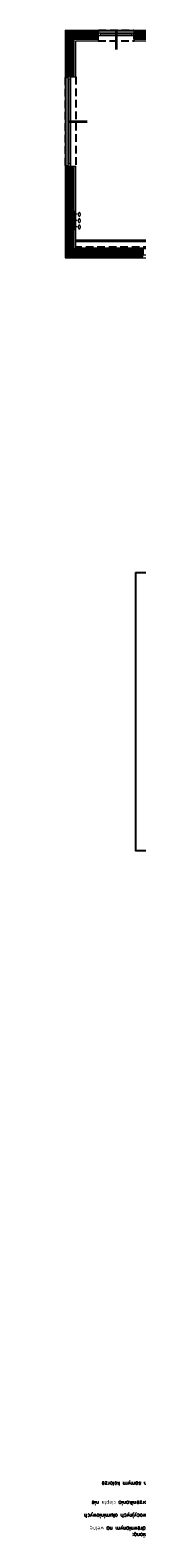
# Model space of a CAD drawing. Header units: inches. Extents: x 27484 to 71626, y -45113 to 39.
# Tile 45 of 256: x 31799 to 32114, y -28997 to -22742. Entities that reach past the tile are written whole.
import ezdxf
from ezdxf.enums import TextEntityAlignment as Align

# ---------------------------------------------------------------- set-up
doc = ezdxf.new("R2010")
doc.units = ezdxf.units.IN
doc.header["$LTSCALE"] = 50
doc.header["$MEASUREMENT"] = 0
doc.linetypes.add('DASHED2', pattern=[9.525, 6.35, -3.175])
for name, color, linetype, lineweight in [('A-PRZERYW', 7, 'DASHED2', 18), ('A-SCIANY', 5, 'Continuous', 18), ('A-SLUSARKA', 4, 'Continuous', 13), ('A-WID', 1, 'Continuous', 9), ('A-ść. istn.', 8, 'Continuous', 0), ('mat', 7, 'Continuous', 9), ('R-MET-OKN', 7, 'Continuous', 35)]:
    doc.layers.add(name, color=color, linetype=linetype, lineweight=lineweight)
for name, color, linetype in [('A-rdzenie zelbetowe', 6, 'Continuous'), ('B-IWE', 2, 'Continuous'), ('B-IWE-KAN', 7, 'Continuous'), ('OPISY', 7, 'Continuous'), ('R-MET-IWE', 2, 'Continuous'), ('rz_wentylacja', 10, 'Continuous')]:
    doc.layers.add(name, color=color, linetype=linetype)
doc.styles.get("Standard").update_dxf_attribs({"font": 'romans.shx'})
pattern_1 = [(45, (31560.1443, -34930.5661), (-0.88388348, 0.88388348), [])]

# ---------------------------------------------------------------- blocks, each defined once
blk = doc.blocks.new('IWE0W')
at = {"layer": 'B-IWE-KAN'}
blk.add_lwpolyline([(0.85, 0.85, -1), (0.15, 0.15), (0.85, 0.85, 1), (0.15, 0.15)], format="xyb", dxfattribs=at)
blk = doc.blocks.new('IWE0W011')
at = {"layer": 'B-IWE'}
blk.add_lwpolyline([(0, 0), (25, 0), (25, 25), (0, 25), (0, 0)], dxfattribs=at)
at = {"xscale": 15, "yscale": 15, "zscale": 15}
blk.add_blockref('IWE0W', (5, 5), dxfattribs=at)
at = {"layer": 'R-MET-IWE', "width": 0.75}
blk.add_attdef('NR', text='', height=9.5, dxfattribs=at).set_placement((12.5, 37), align=Align.MIDDLE)

msp = doc.modelspace()

# ---------------------------------------------------------------- hatches: boundary and pattern name
at = {"layer": 'A-ść. istn.', "ltscale": 0.1}
h = msp.add_hatch(dxfattribs=at)
h.set_pattern_fill('ANSI31', color=256, scale=10)
h.set_pattern_definition(pattern_1)
h.paths.add_polyline_path([(31957.48246, -22753.96968), (31844.98246, -22753.96968), (31844.98246, -22766.46968), (31957.48246, -22766.46968)])
h.paths.add_polyline_path([(31957.48246, -22766.46968), (31844.98246, -22766.46968), (31844.98246, -22935.96968), (31857.48246, -22935.96968), (31857.48246, -22778.96968), (31957.48246, -22778.96968)])
h.paths.add_polyline_path([(31844.98246, -22766.46968), (31832.48246, -22766.46968), (31832.48246, -22935.96968), (31844.98246, -22935.96968)])
h.paths.add_polyline_path([(31844.98246, -22753.96968), (31832.48246, -22753.96968), (31832.48246, -22766.46968), (31844.98246, -22766.46968)], flags=16)
h.paths.add_polyline_path([(31844.98246, -22741.96968), (31820.48246, -22741.96968), (31820.48246, -22766.46968), (31826.48246, -22766.46968), (31826.48246, -22747.96968), (31844.98246, -22747.96968)])
h.paths.add_polyline_path([(31959.48246, -22747.96968), (31844.98246, -22747.96968), (31844.98246, -22753.96968), (31957.48246, -22753.96968), (31959.48246, -22753.96968)])
h.paths.add_polyline_path([(31959.48246, -22741.96968), (31844.98246, -22741.96968), (31844.98246, -22747.96968), (31959.48246, -22747.96968)])
h.paths.add_polyline_path([(31844.98246, -22747.96968), (31826.48246, -22747.96968), (31826.48246, -22766.46968), (31832.48246, -22766.46968), (31832.48246, -22753.96968), (31844.98246, -22753.96968)], flags=17)
h.paths.add_polyline_path([(31826.48246, -22766.46968), (31820.48246, -22766.46968), (31820.48246, -22937.96968), (31826.48246, -22937.96968)])
h.paths.add_polyline_path([(31832.48246, -22766.46968), (31826.48246, -22766.46968), (31826.48246, -22937.96968), (31832.48246, -22937.96968), (31832.48246, -22935.96968)])
h = msp.add_hatch(dxfattribs=at)
h.set_pattern_fill('ANSI31', color=256, scale=10)
h.set_pattern_definition(pattern_1)
h.paths.add_polyline_path([(32279.48246, -22741.96968), (32105.48246, -22741.96968), (32105.48246, -22747.96968), (32279.48246, -22747.96968)])
h.paths.add_polyline_path([(32279.48246, -22747.96968), (32105.48246, -22747.96968), (32105.48246, -22753.96968), (32107.48246, -22753.96968), (32279.48246, -22753.96968)])
h.paths.add_polyline_path([(32277.48246, -22753.96968), (32142.48246, -22753.96968), (32142.48246, -22766.46968), (32277.48246, -22766.46968)])
h.paths.add_polyline_path([(32277.48246, -22766.46968), (32142.48246, -22766.46968), (32142.48246, -22778.96968), (32277.48246, -22778.96968)])
h = msp.add_hatch(dxfattribs=at)
h.set_pattern_fill('ANSI31', color=256, scale=10)
h.set_pattern_definition(pattern_1)
h.paths.add_polyline_path([(32107.48246, -22753.96968), (32142.48246, -22753.96968), (32142.48246, -22778.96968), (32107.48246, -22778.96968)])
h.paths.add_polyline_path([(32427.48246, -22753.96968), (32462.48246, -22753.96968), (32462.48246, -22778.96968), (32427.48246, -22778.96968)])
h.paths.add_polyline_path([(32747.48246, -22753.96968), (32782.48246, -22753.96968), (32782.48246, -22778.96968), (32747.48246, -22778.96968)])
h.paths.add_polyline_path([(33027.48246, -22753.96968), (33062.48246, -22753.96968), (33062.48246, -22778.96968), (33027.48246, -22778.96968)])
h.paths.add_polyline_path([(33267.48246, -22753.96968), (33302.48246, -22753.96968), (33302.48246, -22778.96968), (33267.48246, -22778.96968)])
h.paths.add_polyline_path([(33607.48246, -22753.96968), (33642.48246, -22753.96968), (33642.48246, -22778.96968), (33607.48246, -22778.96968)])
h = msp.add_hatch(dxfattribs=at)
h.set_pattern_fill('ANSI31', color=256, scale=10)
h.set_pattern_definition(pattern_1)
h.paths.add_polyline_path([(31844.98246, -23305.96968), (31820.48246, -23305.96968), (31820.48246, -23343.90114), (31844.98246, -23343.90114)])
h.paths.add_polyline_path([(31857.48246, -23305.96968), (31844.98246, -23305.96968), (31844.98246, -23343.90114), (31857.48246, -23343.90114)])
h.paths.add_polyline_path([(31857.48246, -23343.90114), (31844.98246, -23343.90114), (31844.98246, -23456.46968), (31857.48246, -23456.46968)])
h.paths.add_polyline_path([(31844.98246, -23343.90114), (31820.48246, -23343.90114), (31820.48246, -23456.46968), (31844.98246, -23456.46968)])
h.paths.add_polyline_path([(31844.98246, -23456.46968), (31820.48246, -23456.46968), (31820.48246, -23492.96968), (31844.98246, -23492.96968)])
h.paths.add_polyline_path([(31857.48246, -23456.46968), (31844.98246, -23456.46968), (31844.98246, -23492.96968), (31857.48246, -23492.96968)])
edge = h.paths.add_edge_path()
edge.add_line((31857.48246, -23492.96968), (31844.98246, -23492.96968))
edge.add_line((31844.98246, -23492.96968), (31844.98246, -23497.96968))
edge.add_arc((31844.98246, -23505.46968), 7.5, 45, 89.999999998, ccw=False)
edge.add_arc((31844.98246, -23505.46968), 7.5, -89.999999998, 45, ccw=False)
edge.add_line((31844.98246, -23512.96968), (31844.98246, -23517.96968))
edge.add_line((31844.98246, -23517.96968), (31857.48246, -23517.96968))
edge.add_line((31857.48246, -23517.96968), (31857.48246, -23492.96968))
edge = h.paths.add_edge_path()
edge.add_line((31844.98246, -23492.96968), (31820.48246, -23492.96968))
edge.add_line((31820.48246, -23492.96968), (31820.48246, -23517.96968))
edge.add_line((31820.48246, -23517.96968), (31844.98246, -23517.96968))
edge.add_line((31844.98246, -23517.96968), (31844.98246, -23512.96968))
edge.add_arc((31844.98246, -23505.46968), 7.5, 225, 270.000000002, ccw=False)
edge.add_arc((31844.98246, -23505.46968), 7.5, 89.999999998, 225, ccw=False)
edge.add_line((31844.98246, -23497.96968), (31844.98246, -23492.96968))
edge = h.paths.add_edge_path()
edge.add_line((31844.98246, -23518.96968), (31820.48246, -23518.96968))
edge.add_line((31820.48246, -23518.96968), (31820.48246, -23543.96968))
edge.add_line((31820.48246, -23543.96968), (31844.98246, -23543.96968))
edge.add_line((31844.98246, -23543.96968), (31844.98246, -23538.96968))
edge.add_arc((31844.98246, -23531.46968), 7.5, 225, 270.000000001, ccw=False)
edge.add_arc((31844.98246, -23531.46968), 7.5, 89.999999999, 225, ccw=False)
edge.add_line((31844.98246, -23523.96968), (31844.98246, -23518.96968))
edge = h.paths.add_edge_path()
edge.add_line((31857.48246, -23518.96968), (31844.98246, -23518.96968))
edge.add_line((31844.98246, -23518.96968), (31844.98246, -23523.96968))
edge.add_arc((31844.98246, -23531.46968), 7.5, 45, 89.999999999, ccw=False)
edge.add_arc((31844.98246, -23531.46968), 7.5, -89.999999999, 45, ccw=False)
edge.add_line((31844.98246, -23538.96968), (31844.98246, -23543.96968))
edge.add_line((31844.98246, -23543.96968), (31857.48246, -23543.96968))
edge.add_line((31857.48246, -23543.96968), (31857.48246, -23518.96968))
edge = h.paths.add_edge_path()
edge.add_line((31857.48246, -23544.96968), (31844.98246, -23544.96968))
edge.add_line((31844.98246, -23544.96968), (31844.98246, -23549.96968))
edge.add_arc((31844.98246, -23557.46968), 7.5, 45, 90, ccw=False)
edge.add_arc((31844.98246, -23557.46968), 7.5, -90, 45, ccw=False)
edge.add_line((31844.98246, -23564.96968), (31844.98246, -23569.96968))
edge.add_line((31844.98246, -23569.96968), (31857.48246, -23569.96968))
edge.add_line((31857.48246, -23569.96968), (31857.48246, -23544.96968))
edge = h.paths.add_edge_path()
edge.add_line((31844.98246, -23549.96968), (31844.98246, -23544.96968))
edge.add_line((31844.98246, -23544.96968), (31820.48246, -23544.96968))
edge.add_line((31820.48246, -23544.96968), (31820.48246, -23569.96968))
edge.add_line((31820.48246, -23569.96968), (31844.98246, -23569.96968))
edge.add_line((31844.98246, -23569.96968), (31844.98246, -23564.96968))
edge.add_arc((31844.98246, -23557.46968), 7.5, 225, 270, ccw=False)
edge.add_arc((31844.98246, -23557.46968), 7.5, 90, 225, ccw=False)
h = msp.add_hatch(dxfattribs=at)
h.set_pattern_fill('ANSI31', color=256, scale=10)
h.set_pattern_definition(pattern_1)
h.paths.add_polyline_path([(32107.48246, -23648.96968), (31905.94653, -23648.96968), (31905.94653, -23661.46968), (32107.48246, -23661.46968)])
h.paths.add_polyline_path([(32107.48246, -23661.46968), (31905.94653, -23661.46968), (31905.94653, -23685.96968), (32107.48246, -23685.96968)])
h.paths.add_polyline_path([(31905.94653, -23661.46968), (31844.98246, -23661.46968), (31844.98246, -23685.96968), (31905.94653, -23685.96968)])
h.paths.add_polyline_path([(31905.94653, -23648.96968), (31857.48246, -23648.96968), (31857.48246, -23569.96968), (31844.98246, -23569.96968), (31844.98246, -23661.46968), (31905.94653, -23661.46968)])
h.paths.add_polyline_path([(31844.98246, -23569.96968), (31820.48246, -23569.96968), (31820.48246, -23661.46968), (31844.98246, -23661.46968)])
h = msp.add_hatch(dxfattribs=at)
h.set_pattern_fill('ANSI31', color=256, scale=10)
h.set_pattern_definition(pattern_1)
h.paths.add_polyline_path([(31844.98246, -23661.46968), (31820.48246, -23661.46968), (31820.48246, -23685.96968), (31844.98246, -23685.96968)])
h = msp.add_hatch(dxfattribs=at)
h.set_pattern_fill('ANSI31', color=256, scale=10)
h.set_pattern_definition(pattern_1)
h.paths.add_polyline_path([(32107.48246, -23648.96968), (32142.48246, -23648.96968), (32142.48246, -23685.96968), (32107.48246, -23685.96968)])
h.paths.add_polyline_path([(32427.48246, -23648.96968), (32462.48246, -23648.96968), (32462.48246, -23673.96968), (32427.48246, -23673.96968)])
h.paths.add_polyline_path([(32747.48246, -23648.96968), (32782.48246, -23648.96968), (32782.48246, -23673.96968), (32747.48246, -23673.96968)])

# ---------------------------------------------------------------- linework, layer by layer
at = {"layer": 'A-PRZERYW', "lineweight": -3, "ltscale": 0.1}
for p, q in [((31959.48246, -22741.96968), (32105.48246, -22741.96968)), ((31957.48246, -22785.98331), (32107.48246, -22785.98331)), ((31820.48246, -22937.96968), (31820.48246, -23303.96968)), ((31864.48246, -22935.96968), (31864.48246, -23305.96968)), ((32747.48246, -23641.96968), (31864.48246, -23641.96968))]:
    msp.add_line(p, q, dxfattribs=at)
at = {"layer": 'A-rdzenie zelbetowe', "ltscale": 0.1}
for points in [[(32107.48246, -22753.96968), (32142.48246, -22753.96968), (32142.48246, -22778.96968), (32107.48246, -22778.96968)], [(32107.48246, -23648.96968), (32142.48246, -23648.96968), (32142.48246, -23673.96968), (32107.48246, -23673.96968)]]:
    msp.add_lwpolyline(points, close=True, dxfattribs=at)
at = {"layer": 'A-SCIANY', "ltscale": 3}
for p, q in [((31820.48246, -22741.96968), (31959.48246, -22741.96968)), ((31820.48246, -22741.96968), (31820.48246, -22937.96968)), ((31957.48246, -22753.96968), (31957.48246, -22785.96968)), ((31959.48246, -22741.96968), (31959.48246, -22753.96968)), ((32105.48246, -22741.96968), (32279.48246, -22741.96968)), ((32105.48246, -22741.96968), (32105.48246, -22753.96968)), ((32107.48246, -22753.96968), (32107.48246, -22785.96968)), ((31864.48246, -22785.98331), (31957.48246, -22785.98331)), ((31864.48246, -22935.96968), (31864.48246, -22785.98331)), ((32107.48246, -22785.98331), (32277.48246, -22785.98331)), ((31820.48246, -22937.96968), (31832.48246, -22937.96968)), ((31832.48246, -22935.96968), (31864.48246, -22935.96968)), ((31820.48246, -23303.96968), (31820.48246, -23685.96968)), ((31820.48246, -23303.96968), (31832.48246, -23303.96968)), ((31832.48246, -23305.96968), (31864.48246, -23305.96968)), ((31864.48246, -23646.96968), (31864.48246, -23305.96968)), ((31820.48246, -23685.96968), (32215.48246, -23685.96968)), ((32747.48246, -23646.96968), (31864.48246, -23646.96968))]:
    msp.add_line(p, q, dxfattribs=at)
at = {"layer": 'A-SLUSARKA'}
for points in [[(31957.48246, -22763.96968), (32107.48246, -22763.96968), (32107.48246, -22753.96968), (31957.48246, -22753.96968), (31957.48246, -22763.96968), (31967.48246, -22763.96968), (31967.48246, -22753.96968), (32097.48246, -22753.96968), (32097.48246, -22763.96968), (32097.48246, -22758.96968), (31967.48246, -22758.96968), (31967.48246, -22758.96968), (31967.48246, -22758.96968), (31967.48246, -22758.96968)], [(31842.48246, -22935.96968), (31842.48246, -23305.96968), (31832.48246, -23305.96968), (31832.48246, -22935.96968), (31842.48246, -22935.96968), (31842.48246, -22945.96968), (31832.48246, -22945.96968), (31832.48246, -23295.96968), (31842.48246, -23295.96968), (31837.48246, -23295.96968), (31837.48246, -22945.96968), (31837.48246, -22945.96968), (31837.48246, -22945.96968), (31837.48246, -22945.96968)]]:
    msp.add_lwpolyline(points, dxfattribs=at)
at = {"layer": 'A-WID', "lineweight": -2}
for p, q in [((31959.48246, -22743.96968), (32105.48246, -22743.96968)), ((31822.48246, -22937.96968), (31822.48246, -23303.96968)), ((32747.48246, -23613.96968), (31864.48246, -23613.96968)), ((32747.48246, -23618.96968), (31864.48246, -23618.96968)), ((32112.48246, -24992.46968), (32215.48246, -24992.46968))]:
    msp.add_line(p, q, dxfattribs=at)
msp.add_lwpolyline([(32112.48246, -24992.46968), (32112.48246, -26145.96968), (33173.14435, -26145.96968), (33173.14435, -26062.96968)], dxfattribs=at)
at = {"layer": 'mat'}
for p, q in [((31832.48246, -22753.96968), (31832.48246, -22935.96968)), ((31832.48246, -22753.96968), (31957.48246, -22753.96968)), ((32107.48246, -22753.96968), (32305.48246, -22753.96968)), ((31857.48246, -22935.96968), (31857.48246, -22778.96968)), ((31857.48246, -22778.96968), (31957.48246, -22778.96968)), ((32107.48246, -22778.96968), (32277.48246, -22778.96968)), ((31832.48246, -23305.96968), (31832.48246, -23673.96968)), ((31857.48246, -23648.96968), (31857.48246, -23305.96968)), ((31832.48246, -23673.96968), (32232.48246, -23673.96968)), ((32782.48246, -23648.96968), (31857.48246, -23648.96968))]:
    msp.add_line(p, q, dxfattribs=at)
at = {"layer": 'mat', "ltscale": 0.1}
msp.add_line((31864.48246, -23646.96968), (31864.48246, -23648.96968), dxfattribs=at)
at = {"layer": 'R-MET-OKN'}
for p, q in [((32032.48246, -22741.96968), (32032.48246, -22821.96968)), ((31832.48246, -23120.96968), (31912.48246, -23120.96968))]:
    msp.add_line(p, q, dxfattribs=at)

# ---------------------------------------------------------------- block references
at = {"layer": 'rz_wentylacja'}
ref = msp.add_blockref('IWE0W011', (31832.48246, -23517.96968), dxfattribs=dict(at, xscale=-1, rotation=270))
ref.add_attrib('NR', '0-', (31885.36968, -23498.61398), dxfattribs={"layer": 'R-MET-IWE', "height": 16, "rotation": 180, "width": 0.75})
ref = msp.add_blockref('IWE0W011', (31832.48246, -23543.96968), dxfattribs=dict(at, xscale=-1, rotation=270))
ref.add_attrib('NR', '0-', (31885.36968, -23524.61398), dxfattribs={"layer": 'R-MET-IWE', "height": 16, "rotation": 180, "width": 0.75})
ref = msp.add_blockref('IWE0W011', (31832.48246, -23569.96968), dxfattribs=dict(at, xscale=-1, rotation=270))
ref.add_attrib('NR', '0-', (31885.36968, -23550.61398), dxfattribs={"layer": 'R-MET-IWE', "height": 16, "rotation": 180, "width": 0.75})

# ---------------------------------------------------------------- texts
at = {"layer": 'OPISY', "insert": (32901.68174, -28993.80734), "char_height": 16, "width": 1126.1571909, "attachment_point": 1, "rotation": 180}
msp.add_mtext('1.Wykonać wymianę warstw elewacyjnych wykończonych deską drewnianą:\\P- wymiana warstwy termoizolacyjnej z wełny mineralnej na ruszcie drewnianym na wełnę mineralną l=0,031 W/mK o grubości 10cm \\P- wymiana okładziny z desek drewnianych na okładzinę z paneli elewacyjnych aluminiowych typu SIDING na podkonstrukcji aluminiowej\\P2.Wykonać wymianę stolarki okiennej pcv na nową o współczynniku przenikania ciepła nie większym niż 0,9 W/m2K.\\PPozostała część elewacji - bez zmian.\\P- wymiana parapetów wykonanych z blachy stalowej na nowe w tym samym kolorze', dxfattribs=at)

doc.saveas('drawing.dxf')
